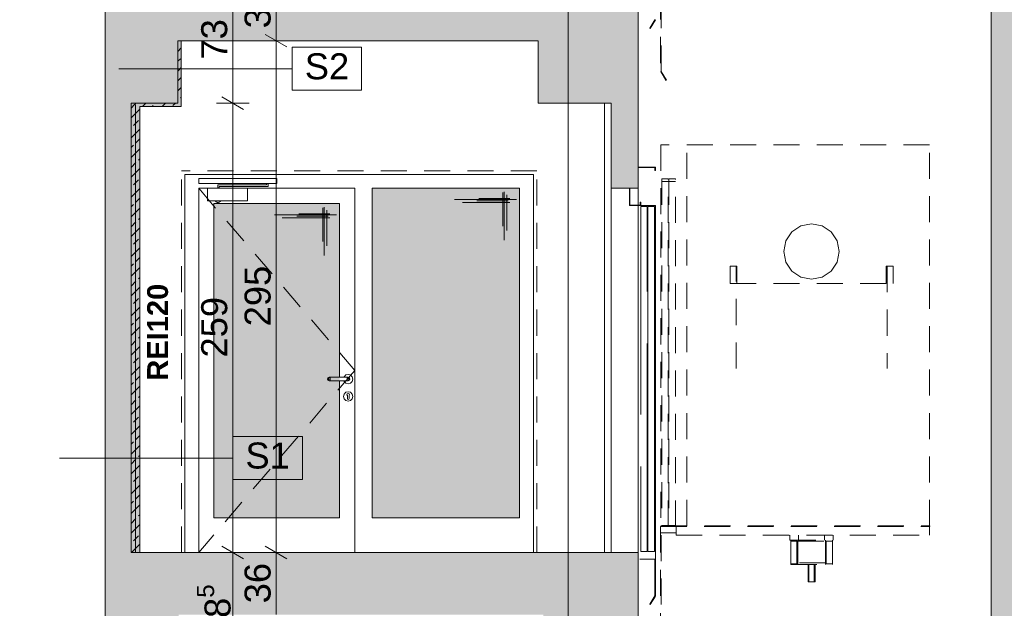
# Paper-space layout 'A-42 PRZEKRÓJ A-A' of a CAD drawing. Header units: millimetres. Extents: x 0 to 1114, y -5 to 726.
# Tile 51 of 92: x 249 to 306, y 389 to 423. Entities that reach past the tile are written whole.
import ezdxf
from ezdxf.xclip import XClip

# ---------------------------------------------------------------- set-up
doc = ezdxf.new("R2010")
doc.units = ezdxf.units.MM
doc.header["$MEASUREMENT"] = 0
doc.header["$XCLIPFRAME"] = 0
for name, pattern in [('ACAD_ISO02W100', [15, 12, -3]), ('DASHDOTX2', [1000, 500, -250, 0, -250]), ('LINIE_3', [25, 15, -10]), ('Przer. długie kreski', [2.5, 1.5, -1])]:
    doc.linetypes.add(name, pattern=pattern)
for name, color, linetype, lineweight, true_color in [('A_opis_Nr_pióra__19', 7, 'Continuous', 5, 0x191919), ('A_osie_Nr_pióra__16', 7, 'Continuous', 5, 0x0f0f0f), ('A_ppoż proj_Nr_pióra__8', 7, 'Continuous', 13, 0x4c4c4c), ('A_stolarka_Nr_pióra__254', 7, 'Continuous', 5, 0xfdfdfd), ('A_stolarka_Nr_pióra__9', 7, 'Continuous', 13, 0xadadad), ('A_winda_Nr_pióra__10', 7, 'Continuous', 13, 0x4b4b4b), ('A_ściany proj_Nr_pióra__10', 7, 'Continuous', 13, 0x4b4b4b), ('A_ściany_Nr_pióra__9', 7, 'Continuous', 13, 0xadadad)]:
    doc.layers.add(name, color=color, linetype=linetype, lineweight=lineweight, true_color=true_color)
for name, color, linetype in [('A_ppoż proj', 7, 'Continuous'), ('A_schody', 7, 'Continuous'), ('A_stolarka', 7, 'Continuous'), ('A_ściany proj', 7, 'Continuous')]:
    doc.layers.add(name, color=color, linetype=linetype)
for name, color, linetype, lineweight in [('A_strop_Nr_pióra__1', 7, 'Continuous', 20), ('A_wymiary_Nr_pióra__1', 7, 'Continuous', 20), ('A_wymiary_Nr_pióra__2', 8, 'Continuous', 13), ('A_ściany proj_Nr_pióra__1', 7, 'Continuous', 20), ('A_ściany_Nr_pióra__1', 7, 'Continuous', 20)]:
    doc.layers.add(name, color=color, linetype=linetype, lineweight=lineweight)
doc.styles.add('STYL_AUTOMATYCZNY_1', font='arial.ttf')
doc.styles.add('STYL_AUTOMATYCZNY_3', font='arial.ttf')
doc.styles.add('STYL_AUTOMATYCZNY_4', font='arial.ttf')
pattern_1 = [(45, (-1560.27814, -148.90835), (-0.57024626, 0.57024626), []), (45, (-1559.7079, -148.90835), (-0.57024626, 0.57024626), [0.40323, -0.20161])]

# ---------------------------------------------------------------- blocks, each defined once
blk = doc.blocks.new('Rysunek_1_1', base_point=(-1560.278, -148.908))
at = {"layer": 'A_ppoż proj', "linetype": 'Continuous', "lineweight": 0, "true_color": 0x121212}
blk.add_hatch(color=250, dxfattribs=at).paths.add_polyline_path([(255.823, 418.066), (255.823, 392.156), (256.323, 392.156), (256.323, 417.866), (258.723, 417.866), (258.723, 421.666), (258.523, 421.666), (258.523, 418.066)])
at = {"layer": 'A_schody', "linetype": 'Continuous', "lineweight": 0, "true_color": 0x000000}
h = blk.add_hatch(color=18, dxfattribs=at)
h.paths.add_polyline_path([(81.694, 140.929), (175.424, 140.929), (226.244, 140.929), (306.913, 140.929), (548.587, 140.929), (548.587, 244.87), (543.567, 244.87), (543.567, 243.12), (527.617, 243.12), (527.617, 243.652), (527.767, 243.652), (527.767, 244.652), (524.676, 244.652), (524.676, 245.185), (524.826, 245.185), (524.826, 246.185), (521.735, 246.185), (521.735, 246.718), (521.885, 246.718), (521.885, 247.718), (518.794, 247.718), (518.794, 248.251), (518.944, 248.251), (518.944, 249.251), (515.853, 249.251), (515.853, 249.784), (516.003, 249.784), (516.003, 250.784), (512.912, 250.784), (512.912, 251.317), (513.062, 251.317), (513.062, 252.317), (509.971, 252.317), (509.971, 252.85), (510.121, 252.85), (510.121, 253.85), (507.03, 253.85), (507.03, 254.383), (507.18, 254.383), (507.18, 255.383), (504.089, 255.383), (504.089, 255.916), (504.239, 255.916), (504.239, 256.916), (501.148, 256.916), (501.148, 257.449), (501.298, 257.449), (501.298, 258.449), (498.572, 258.449), (498.207, 258.449), (498.207, 258.982), (498.357, 258.982), (498.357, 259.982), (498.277, 259.982), (479.827, 259.982), (479.827, 286.332), (482.217, 286.332), (482.217, 290.162), (496.884, 290.162), (527.025, 274.725), (529.906, 273.25), (543.567, 273.25), (543.567, 276.2), (527.437, 276.2), (527.437, 276.727), (527.587, 276.727), (527.587, 277.727), (524.454, 277.727), (524.454, 278.255), (524.604, 278.255), (524.604, 279.255), (521.471, 279.255), (521.471, 279.783), (521.621, 279.783), (521.621, 280.783), (518.488, 280.783), (518.488, 281.31), (518.638, 281.31), (518.638, 282.31), (515.505, 282.31), (515.505, 282.838), (515.655, 282.838), (515.655, 283.838), (512.522, 283.838), (512.522, 284.366), (512.672, 284.366), (512.672, 285.366), (509.539, 285.366), (509.539, 285.894), (509.689, 285.894), (509.689, 286.894), (506.556, 286.894), (506.556, 287.421), (506.706, 287.421), (506.706, 288.421), (503.573, 288.421), (503.573, 288.949), (503.723, 288.949), (503.723, 289.949), (500.59, 289.949), (500.59, 290.477), (500.74, 290.477), (500.74, 291.477), (497.79, 291.477), (497.607, 291.477), (497.607, 292.005), (497.757, 292.005), (497.757, 293.005), (497.647, 293.005), (497.497, 293.005), (494.627, 293.005), (479.247, 293.005), (479.217, 293.005), (479.217, 319.235), (481.647, 319.235), (481.647, 323.105), (496.903, 323.105), (527.216, 307.736), (530.839, 305.9), (543.567, 305.9), (543.567, 309.21), (530.456, 309.21), (527.627, 309.21), (527.627, 309.736), (527.777, 309.736), (527.777, 310.736), (524.617, 310.736), (524.617, 311.262), (524.767, 311.262), (524.767, 312.262), (521.607, 312.262), (521.607, 312.788), (521.757, 312.788), (521.757, 313.788), (518.597, 313.788), (518.597, 314.314), (518.747, 314.314), (518.747, 315.314), (515.587, 315.314), (515.587, 315.84), (515.737, 315.84), (515.737, 316.84), (512.577, 316.84), (512.577, 317.366), (512.727, 317.366), (512.727, 318.366), (509.567, 318.366), (509.567, 318.892), (509.717, 318.892), (509.717, 319.892), (506.557, 319.892), (506.557, 320.418), (506.707, 320.418), (506.707, 321.418), (503.547, 321.418), (503.547, 321.944), (503.697, 321.944), (503.697, 322.944), (500.537, 322.944), (500.537, 323.47), (500.687, 323.47), (500.687, 324.47), (497.527, 324.47), (497.527, 324.493), (497.527, 324.996), (497.677, 324.996), (497.677, 325.996), (497.647, 325.996), (497.177, 325.996), (479.547, 325.996), (479.547, 351.996), (481.717, 351.996), (481.717, 355.946), (498.578, 355.946), (527.341, 341.136), (530.809, 339.35), (543.567, 339.35), (543.567, 342.65), (527.677, 342.65), (527.677, 343.181), (527.827, 343.181), (527.827, 344.181), (524.703, 344.181), (524.703, 344.712), (524.853, 344.712), (524.853, 345.712), (521.729, 345.712), (521.729, 346.244), (521.879, 346.244), (521.879, 347.244), (518.755, 347.244), (518.755, 347.775), (518.905, 347.775), (518.905, 348.775), (515.781, 348.775), (515.781, 349.306), (515.931, 349.306), (515.931, 350.306), (512.807, 350.306), (512.807, 350.838), (512.957, 350.838), (512.957, 351.838), (509.833, 351.838), (509.833, 352.369), (509.983, 352.369), (509.983, 353.369), (506.859, 353.369), (506.859, 353.9), (507.009, 353.9), (507.009, 354.9), (503.885, 354.9), (503.885, 355.432), (504.035, 355.432), (504.035, 356.432), (500.911, 356.432), (500.911, 356.963), (501.061, 356.963), (501.061, 357.963), (497.937, 357.963), (497.937, 357.981), (497.937, 358.495), (498.087, 358.495), (498.087, 359.495), (497.607, 359.495), (494.957, 359.495), (479.467, 359.495), (479.467, 385.725), (481.827, 385.725), (481.827, 389.495), (496.894, 389.495), (527.195, 374.445), (530.547, 372.78), (543.567, 372.78), (543.567, 375.94), (527.557, 375.94), (527.557, 376.433), (527.707, 376.433), (527.707, 377.433), (524.551, 377.433), (524.551, 377.926), (524.701, 377.926), (524.701, 378.926), (521.545, 378.926), (521.545, 379.419), (521.695, 379.419), (521.695, 380.419), (518.539, 380.419), (518.539, 380.912), (518.689, 380.912), (518.689, 381.912), (515.533, 381.912), (515.533, 382.405), (515.683, 382.405), (515.683, 383.405), (512.527, 383.405), (512.527, 383.898), (512.677, 383.898), (512.677, 384.898), (509.521, 384.898), (509.521, 385.391), (509.671, 385.391), (509.671, 386.391), (506.515, 386.391), (506.515, 386.884), (506.665, 386.884), (506.665, 387.884), (506.416, 387.884), (503.509, 387.884), (503.509, 388.377), (503.659, 388.377), (503.659, 389.377), (503.413, 389.377), (500.503, 389.377), (500.503, 389.87), (500.653, 389.87), (500.653, 390.87), (500.41, 390.87), (497.813, 390.87), (497.497, 390.87), (497.497, 391.363), (497.647, 391.363), (497.647, 392.363), (479.397, 392.363), (479.397, 418.623), (481.617, 418.623), (481.617, 422.123), (498.369, 422.123), (527.387, 407.759), (531.063, 405.94), (543.567, 405.94), (543.567, 409.28), (527.697, 409.28), (527.697, 409.765), (527.847, 409.765), (527.847, 410.765), (524.697, 410.765), (524.697, 411.25), (524.847, 411.25), (524.847, 412.25), (521.697, 412.25), (521.697, 412.735), (521.847, 412.735), (521.847, 413.735), (518.697, 413.735), (518.697, 414.22), (518.847, 414.22), (518.847, 415.22), (515.697, 415.22), (515.697, 415.705), (515.847, 415.705), (515.847, 416.705), (512.697, 416.705), (512.697, 417.189), (512.847, 417.189), (512.847, 418.189), (509.697, 418.189), (509.697, 418.674), (509.847, 418.674), (509.847, 419.674), (506.697, 419.674), (506.697, 420.159), (506.847, 420.159), (506.847, 421.159), (503.697, 421.159), (503.697, 421.644), (503.847, 421.644), (503.847, 422.644), (500.697, 422.644), (500.697, 423.129), (500.847, 423.129), (500.847, 424.129), (497.697, 424.129), (497.697, 424.614), (497.847, 424.614), (497.847, 425.614), (479.317, 425.614), (479.317, 451.774), (481.707, 451.774), (481.707, 455.544), (496.931, 455.544), (527.257, 440.792), (530.881, 439.03), (543.567, 439.03), (543.567, 442.31), (527.567, 442.31), (527.567, 442.785), (527.717, 442.785), (527.717, 443.785), (524.533, 443.785), (524.533, 444.261), (524.683, 444.261), (524.683, 445.261), (521.499, 445.261), (521.499, 445.737), (521.649, 445.737), (521.649, 446.737), (518.465, 446.737), (518.465, 447.213), (518.615, 447.213), (518.615, 448.213), (515.431, 448.213), (515.431, 448.689), (515.581, 448.689), (515.581, 449.689), (512.397, 449.689), (512.397, 450.165), (512.547, 450.165), (512.547, 451.165), (509.363, 451.165), (509.363, 451.641), (509.513, 451.641), (509.513, 452.641), (506.329, 452.641), (506.329, 453.117), (506.479, 453.117), (506.479, 454.117), (503.295, 454.117), (503.295, 454.593), (503.445, 454.593), (503.445, 455.593), (500.261, 455.593), (500.261, 456.069), (500.411, 456.069), (500.411, 457.069), (497.227, 457.069), (497.227, 457.545), (497.377, 457.545), (497.377, 458.545), (479.247, 458.545), (479.247, 484.675), (481.019, 484.675), (481.019, 488.575), (496.868, 488.575), (530.662, 472.1), (543.567, 472.1), (543.567, 475.18), (527.767, 475.18), (527.767, 475.645), (527.917, 475.645), (527.917, 476.645), (524.761, 476.645), (524.761, 477.11), (524.911, 477.11), (524.911, 478.11), (521.755, 478.11), (521.755, 478.576), (521.905, 478.576), (521.905, 479.576), (518.749, 479.576), (518.749, 480.041), (518.899, 480.041), (518.899, 481.041), (515.743, 481.041), (515.743, 481.507), (515.893, 481.507), (515.893, 482.507), (512.737, 482.507), (512.737, 482.972), (512.887, 482.972), (512.887, 483.972), (509.731, 483.972), (509.731, 484.438), (509.881, 484.438), (509.881, 485.438), (506.725, 485.438), (506.725, 485.903), (506.875, 485.903), (506.875, 486.903), (503.719, 486.903), (503.719, 487.369), (503.869, 487.369), (503.869, 488.369), (500.713, 488.369), (500.713, 488.834), (500.863, 488.834), (500.863, 489.834), (497.707, 489.834), (497.707, 490.3), (497.857, 490.3), (497.857, 491.3), (479.277, 491.3), (479.277, 517.52), (481.377, 517.52), (481.377, 521.533), (478.41, 521.533), (478.41, 524.133), (477.357, 524.133), (352.051, 524.133), (352.051, 536.095), (543.567, 536.095), (543.567, 527.836), (543.567, 524.133), (547.587, 524.133), (547.587, 521.533), (543.567, 521.533), (543.567, 517.54), (548.587, 517.54), (548.587, 540.961), (543.567, 540.961), (543.567, 539.119), (348.996, 539.119), (348.996, 564.681), (346.838, 564.681), (346.838, 562.317), (85.194, 562.317), (85.194, 564.681), (81.694, 564.681), (81.694, 553.481), (85.194, 553.481), (85.194, 558.993), (147.194, 558.993), (147.194, 524.281), (131.294, 524.281), (131.294, 520.056), (146.901, 520.056), (146.901, 517.255), (150.894, 517.255), (150.894, 491.056), (131.644, 491.056), (131.644, 491.558), (131.794, 491.558), (131.794, 492.558), (128.604, 492.558), (128.604, 493.06), (128.754, 493.06), (128.754, 494.06), (125.564, 494.06), (125.564, 494.562), (125.714, 494.562), (125.714, 495.562), (122.524, 495.562), (122.524, 496.065), (122.674, 496.065), (122.674, 497.065), (119.484, 497.065), (119.484, 497.567), (119.634, 497.567), (119.634, 498.567), (116.444, 498.567), (116.444, 499.069), (116.594, 499.069), (116.594, 500.069), (113.404, 500.069), (113.404, 500.571), (113.554, 500.571), (113.554, 501.571), (110.364, 501.571), (110.364, 502.074), (110.514, 502.074), (110.514, 503.074), (107.324, 503.074), (107.324, 503.576), (107.474, 503.576), (107.474, 504.576), (104.284, 504.576), (104.284, 505.078), (104.434, 505.078), (104.434, 506.078), (101.244, 506.078), (101.244, 506.581), (101.394, 506.581), (101.394, 507.581), (98.194, 507.581), (85.194, 507.581), (85.194, 504.381), (101.294, 504.381), (133.823, 488.306), (146.674, 488.306), (146.674, 484.256), (150.694, 484.256), (150.694, 458.206), (131.244, 458.206), (131.244, 458.69), (131.394, 458.69), (131.394, 459.69), (128.264, 459.69), (128.264, 460.174), (128.414, 460.174), (128.414, 461.174), (125.284, 461.174), (125.284, 461.658), (125.434, 461.658), (125.434, 462.658), (122.304, 462.658), (122.304, 463.142), (122.454, 463.142), (122.454, 464.142), (119.324, 464.142), (119.324, 464.626), (119.474, 464.626), (119.474, 465.626), (116.344, 465.626), (116.344, 466.11), (116.494, 466.11), (116.494, 467.11), (113.364, 467.11), (113.364, 467.594), (113.514, 467.594), (113.514, 468.594), (110.384, 468.594), (110.384, 469.078), (110.534, 469.078), (110.534, 470.078), (107.404, 470.078), (107.404, 470.562), (107.554, 470.562), (107.554, 471.562), (104.424, 471.562), (104.424, 472.046), (104.574, 472.046), (104.574, 473.046), (101.444, 473.046), (101.444, 473.531), (101.594, 473.531), (101.594, 474.531), (101.044, 474.531), (85.194, 474.531), (85.194, 471.531), (101.123, 471.531), (133.451, 455.431), (147.014, 455.431), (147.014, 451.371), (150.394, 451.371), (150.394, 425.231), (130.844, 425.231), (130.844, 425.744), (130.994, 425.744), (130.994, 426.744), (127.904, 426.744), (127.904, 427.258), (128.054, 427.258), (128.054, 428.258), (124.964, 428.258), (124.964, 428.771), (125.114, 428.771), (125.114, 429.771), (122.024, 429.771), (122.024, 430.285), (122.174, 430.285), (122.174, 431.285), (119.084, 431.285), (119.084, 431.799), (119.234, 431.799), (119.234, 432.799), (116.144, 432.799), (116.144, 433.312), (116.294, 433.312), (116.294, 434.312), (113.204, 434.312), (113.204, 434.826), (113.354, 434.826), (113.354, 435.826), (110.264, 435.826), (110.264, 436.34), (110.414, 436.34), (110.414, 437.34), (107.324, 437.34), (107.324, 437.853), (107.474, 437.853), (107.474, 438.853), (104.384, 438.853), (104.384, 439.367), (104.534, 439.367), (104.534, 440.367), (101.444, 440.367), (101.444, 440.881), (101.594, 440.881), (101.594, 441.881), (98.394, 441.881), (85.194, 441.881), (85.194, 438.631), (101.54, 438.631), (133.928, 421.956), (146.574, 421.956), (146.574, 418.066), (150.194, 418.066), (150.194, 391.956), (130.844, 391.956), (130.844, 392.467), (130.994, 392.467), (130.994, 393.467), (127.814, 393.467), (127.814, 393.978), (127.964, 393.978), (127.964, 394.978), (124.784, 394.978), (124.784, 395.49), (124.934, 395.49), (124.934, 396.49), (121.754, 396.49), (121.754, 397.001), (121.904, 397.001), (121.904, 398.001), (118.724, 398.001), (118.724, 398.512), (118.874, 398.512), (118.874, 399.512), (115.694, 399.512), (115.694, 400.024), (115.844, 400.024), (115.844, 401.024), (112.664, 401.024), (112.664, 401.535), (112.814, 401.535), (112.814, 402.535), (109.634, 402.535), (109.634, 403.046), (109.784, 403.046), (109.784, 404.046), (106.604, 404.046), (106.604, 404.558), (106.754, 404.558), (106.754, 405.558), (103.574, 405.558), (103.574, 406.069), (103.724, 406.069), (103.724, 407.069), (100.544, 407.069), (100.544, 407.581), (100.694, 407.581), (100.694, 408.581), (97.494, 408.581), (85.194, 408.581), (85.194, 405.431), (100.469, 405.431), (133.448, 388.981), (146.924, 388.981), (146.924, 385.311), (150.794, 385.311), (150.794, 358.881), (131.244, 358.881), (131.244, 359.376), (131.394, 359.376), (131.394, 360.376), (128.244, 360.376), (128.244, 360.871), (128.394, 360.871), (128.394, 361.871), (125.244, 361.871), (125.244, 362.367), (125.394, 362.367), (125.394, 363.367), (122.244, 363.367), (122.244, 363.862), (122.394, 363.862), (122.394, 364.862), (119.244, 364.862), (119.244, 365.358), (119.394, 365.358), (119.394, 366.358), (116.244, 366.358), (116.244, 366.853), (116.394, 366.853), (116.394, 367.853), (113.244, 367.853), (113.244, 368.349), (113.394, 368.349), (113.394, 369.349), (110.244, 369.349), (110.244, 369.844), (110.394, 369.844), (110.394, 370.844), (107.244, 370.844), (107.244, 371.34), (107.394, 371.34), (107.394, 372.34), (104.244, 372.34), (104.244, 372.835), (104.394, 372.835), (104.394, 373.835), (101.244, 373.835), (101.244, 374.331), (101.394, 374.331), (101.394, 375.331), (98.194, 375.331), (85.194, 375.331), (85.194, 372.331), (100.9, 372.331), (134.251, 355.706), (146.737, 355.706), (146.737, 352.136), (150.694, 352.136), (150.694, 325.906), (150.494, 325.906), (131.144, 325.906), (131.144, 326.408), (131.294, 326.408), (131.294, 327.408), (128.164, 327.408), (128.164, 327.91), (128.314, 327.91), (128.314, 328.91), (125.184, 328.91), (125.184, 329.412), (125.334, 329.412), (125.334, 330.412), (122.204, 330.412), (122.204, 330.915), (122.354, 330.915), (122.354, 331.915), (119.224, 331.915), (119.224, 332.417), (119.374, 332.417), (119.374, 333.417), (116.244, 333.417), (116.244, 333.919), (116.394, 333.919), (116.394, 334.919), (113.264, 334.919), (113.264, 335.421), (113.414, 335.421), (113.414, 336.421), (110.284, 336.421), (110.284, 336.924), (110.434, 336.924), (110.434, 337.924), (107.304, 337.924), (107.304, 338.426), (107.454, 338.426), (107.454, 339.426), (104.324, 339.426), (104.324, 339.928), (104.474, 339.928), (104.474, 340.928), (101.344, 340.928), (101.344, 341.431), (101.494, 341.431), (101.494, 342.431), (98.294, 342.431), (85.194, 342.431), (85.194, 339.231), (101.379, 339.231), (134.06, 322.756), (146.544, 322.756), (146.544, 319.066), (150.494, 319.066), (150.494, 292.856), (130.894, 292.856), (130.844, 292.856), (130.844, 293.321), (130.994, 293.321), (130.994, 294.321), (127.884, 294.321), (127.884, 294.787), (128.034, 294.787), (128.034, 295.787), (124.924, 295.787), (124.924, 296.253), (125.074, 296.253), (125.074, 297.253), (121.964, 297.253), (121.964, 297.719), (122.114, 297.719), (122.114, 298.719), (119.004, 298.719), (119.004, 299.185), (119.154, 299.185), (119.154, 300.185), (116.044, 300.185), (116.044, 300.651), (116.194, 300.651), (116.194, 301.651), (113.084, 301.651), (113.084, 302.117), (113.234, 302.117), (113.234, 303.117), (110.124, 303.117), (110.124, 303.583), (110.274, 303.583), (110.274, 304.583), (107.164, 304.583), (107.164, 305.049), (107.314, 305.049), (107.314, 306.049), (104.204, 306.049), (104.204, 306.515), (104.354, 306.515), (104.354, 307.515), (101.244, 307.515), (101.244, 307.981), (101.394, 307.981), (101.394, 308.981), (98.194, 308.981), (85.194, 308.981), (85.194, 306.131), (100.659, 306.131), (132.664, 290.281), (147.001, 290.281), (147.001, 286.281), (150.794, 286.281), (150.894, 286.281), (150.894, 260.081), (150.794, 260.081), (131.544, 260.081), (131.544, 260.54), (131.694, 260.54), (131.694, 261.54), (128.514, 261.54), (128.514, 261.999), (128.664, 261.999), (128.664, 262.999), (125.484, 262.999), (125.484, 263.458), (125.634, 263.458), (125.634, 264.458), (122.454, 264.458), (122.454, 264.917), (122.604, 264.917), (122.604, 265.917), (119.424, 265.917), (119.424, 266.376), (119.574, 266.376), (119.574, 267.376), (116.394, 267.376), (116.394, 267.835), (116.544, 267.835), (116.544, 268.835), (113.364, 268.835), (113.364, 269.294), (113.514, 269.294), (113.514, 270.294), (110.334, 270.294), (110.334, 270.753), (110.484, 270.753), (110.484, 271.753), (107.304, 271.753), (107.304, 272.212), (107.454, 272.212), (107.454, 273.212), (104.274, 273.212), (104.274, 273.671), (104.424, 273.671), (104.424, 274.671), (101.244, 274.671), (101.244, 275.131), (101.394, 275.131), (101.394, 276.131), (98.194, 276.131), (85.194, 276.131), (85.194, 276.281), (81.694, 276.281), (81.694, 161.081)])
h.paths.add_polyline_path([(85.194, 241.081), (99.89, 241.081), (133.69, 224.181), (146.852, 224.181), (146.852, 220.611), (150.594, 220.611), (150.594, 194.081), (134.194, 194.081), (130.994, 194.081), (130.844, 194.081), (130.844, 194.581), (130.994, 194.581), (130.994, 195.581), (127.874, 195.581), (127.874, 196.081), (128.024, 196.081), (128.024, 197.081), (124.904, 197.081), (124.904, 197.581), (125.054, 197.581), (125.054, 198.581), (121.934, 198.581), (121.934, 199.081), (122.084, 199.081), (122.084, 200.081), (118.964, 200.081), (118.964, 200.581), (119.114, 200.581), (119.114, 201.581), (115.994, 201.581), (115.994, 202.081), (116.144, 202.081), (116.144, 203.081), (113.024, 203.081), (113.024, 203.581), (113.174, 203.581), (113.174, 204.581), (110.054, 204.581), (110.054, 205.081), (110.204, 205.081), (110.204, 206.081), (107.084, 206.081), (107.084, 206.581), (107.234, 206.581), (107.234, 207.581), (104.114, 207.581), (104.114, 208.081), (104.264, 208.081), (104.264, 209.081), (101.144, 209.081), (101.144, 209.581), (101.294, 209.581), (101.294, 210.581), (85.694, 210.581), (85.194, 210.581)], flags=0)
h.paths.add_polyline_path([(85.194, 207.481), (100.985, 207.481), (134.051, 190.781), (147.294, 190.781), (147.294, 187.311), (150.694, 187.311), (150.694, 161.081), (129.144, 161.081), (129.144, 161.711), (129.294, 161.711), (129.294, 162.711), (126.2, 162.711), (126.2, 163.341), (126.35, 163.341), (126.35, 164.341), (123.255, 164.341), (123.255, 164.971), (123.405, 164.971), (123.405, 165.971), (120.311, 165.971), (120.311, 166.601), (120.461, 166.601), (120.461, 167.601), (117.366, 167.601), (117.366, 168.231), (117.516, 168.231), (117.516, 169.231), (114.422, 169.231), (114.422, 169.861), (114.572, 169.861), (114.572, 170.861), (111.477, 170.861), (111.477, 171.491), (111.627, 171.491), (111.627, 172.491), (108.533, 172.491), (108.533, 173.121), (108.683, 173.121), (108.683, 174.121), (105.588, 174.121), (105.588, 174.751), (105.738, 174.751), (105.738, 175.751), (102.644, 175.751), (102.644, 176.381), (102.794, 176.381), (102.794, 177.381), (99.594, 177.381), (85.694, 177.381), (85.194, 177.381)], flags=0)
h.paths.add_polyline_path([(98.194, 243.581), (85.194, 243.581), (85.194, 273.581), (100.052, 273.581), (134.109, 257.181), (146.856, 257.181), (146.856, 253.581), (150.794, 253.581), (150.794, 227.081), (131.244, 227.081), (131.244, 227.581), (131.394, 227.581), (131.394, 228.581), (128.244, 228.581), (128.244, 229.081), (128.394, 229.081), (128.394, 230.081), (125.244, 230.081), (125.244, 230.581), (125.394, 230.581), (125.394, 231.581), (122.244, 231.581), (122.244, 232.081), (122.394, 232.081), (122.394, 233.081), (119.244, 233.081), (119.244, 233.581), (119.394, 233.581), (119.394, 234.581), (116.244, 234.581), (116.244, 235.081), (116.394, 235.081), (116.394, 236.081), (113.244, 236.081), (113.244, 236.581), (113.394, 236.581), (113.394, 237.581), (110.244, 237.581), (110.244, 238.081), (110.394, 238.081), (110.394, 239.081), (107.244, 239.081), (107.244, 239.581), (107.394, 239.581), (107.394, 240.581), (104.244, 240.581), (104.244, 241.081), (104.394, 241.081), (104.394, 242.081), (101.244, 242.081), (101.244, 242.581), (101.394, 242.581), (101.394, 243.581)], flags=0)
h.paths.add_polyline_path([(172.924, 149.057), (153.247, 149.057), (153.247, 526.588), (172.924, 526.588)], flags=0)
h.paths.add_polyline_path([(153.247, 529.128), (153.247, 540.019), (153.247, 558.993), (197.906, 558.993), (197.906, 529.128), (175.424, 529.128)], flags=0)
h.paths.add_polyline_path([(175.424, 458.356), (175.424, 487.895), (224.744, 487.895), (224.744, 479.356), (226.244, 479.356), (226.244, 491.056), (175.424, 491.056), (175.424, 520.915), (224.744, 520.915), (224.744, 512.056), (226.244, 512.056), (226.244, 526.757), (254.323, 526.757), (254.323, 149.057), (226.244, 149.057), (226.244, 161.081), (175.424, 161.081), (175.424, 190.716), (224.744, 190.716), (224.744, 182.081), (226.244, 182.081), (226.244, 194.081), (175.424, 194.081), (175.424, 223.904), (224.744, 223.904), (224.744, 215.081), (226.244, 215.081), (226.244, 227.081), (175.424, 227.081), (175.424, 257.094), (224.744, 257.094), (224.744, 248.081), (226.244, 248.081), (226.244, 260.081), (175.424, 260.081), (175.424, 289.86), (224.744, 289.86), (224.744, 281.081), (226.244, 281.081), (226.244, 292.856), (175.424, 292.856), (175.424, 322.879), (224.744, 322.879), (224.744, 313.856), (226.244, 313.856), (226.244, 325.906), (175.424, 325.906), (175.424, 355.9), (224.744, 355.9), (224.744, 346.906), (226.244, 346.906), (226.244, 359.081), (175.424, 359.081), (175.424, 388.92), (224.744, 388.92), (224.744, 380.081), (226.244, 380.081), (226.244, 392.156), (175.424, 392.156), (175.424, 421.855), (224.744, 421.855), (224.744, 413.156), (226.244, 413.156), (226.244, 425.381), (175.424, 425.381), (175.424, 454.875), (224.744, 454.875), (224.744, 446.381), (226.244, 446.381), (226.244, 458.356)], flags=0)
h.paths.add_polyline_path([(224.744, 529.128), (198.906, 529.128), (198.906, 558.993), (214.553, 558.993), (214.553, 554.428), (218.278, 554.428), (218.278, 558.993), (280.423, 558.993), (280.423, 554.428), (284.064, 554.428), (284.064, 558.993), (332.796, 558.993), (346.125, 558.993), (346.125, 552.476), (347.029, 552.476), (347.029, 524.133), (332.796, 524.133), (311.061, 524.133), (311.061, 529.128), (305.413, 529.128), (256.333, 529.128), (254.833, 529.128), (226.244, 529.128)], flags=0)
h.paths.add_polyline_path([(255.709, 227.081), (255.709, 253.581), (259.467, 253.581), (259.467, 256.491), (278.972, 256.491), (278.972, 253.581), (283.324, 253.581), (283.324, 248.081), (285.053, 248.081), (285.053, 260.081), (256.323, 260.081), (255.823, 260.081), (255.823, 286.356), (258.688, 286.356), (258.688, 289.266), (279.283, 289.266), (279.283, 286.356), (283.254, 286.356), (283.254, 281.081), (285.053, 281.081), (285.053, 292.856), (256.323, 292.856), (255.823, 292.856), (255.823, 319.066), (258.343, 319.066), (258.343, 322.256), (279.153, 322.256), (279.153, 319.066), (283.634, 319.066), (283.634, 313.856), (285.053, 313.856), (285.053, 325.906), (256.323, 325.906), (255.823, 325.906), (255.823, 352.136), (258.283, 352.136), (258.283, 355.416), (279.133, 355.416), (279.133, 352.136), (283.504, 352.136), (283.504, 346.906), (285.053, 346.906), (285.053, 359.081), (256.323, 359.081), (255.823, 359.081), (255.823, 385.311), (258.573, 385.311), (258.573, 388.571), (279.593, 388.571), (279.593, 385.311), (283.494, 385.311), (283.494, 380.081), (285.053, 380.081), (285.053, 392.156), (256.323, 392.156), (255.823, 392.156), (255.823, 418.066), (258.523, 418.066), (258.523, 421.666), (279.293, 421.666), (279.293, 418.066), (283.494, 418.066), (283.494, 413.156), (285.053, 413.156), (285.053, 425.381), (256.323, 425.381), (255.823, 425.381), (255.823, 451.371), (258.099, 451.371), (258.099, 455.501), (279.815, 455.501), (279.815, 451.371), (283.574, 451.371), (283.574, 446.381), (285.053, 446.381), (285.053, 458.356), (256.323, 458.356), (255.823, 458.356), (255.823, 484.206), (258.703, 484.206), (258.703, 488.306), (279.604, 488.306), (279.583, 484.206), (283.574, 484.206), (283.574, 479.356), (285.053, 479.356), (285.053, 491.056), (256.323, 491.056), (255.823, 491.056), (255.823, 517.226), (258.689, 517.226), (258.689, 519.525), (258.689, 521.328), (255.923, 521.328), (255.923, 528.128), (283.474, 528.128), (283.474, 521.328), (279.543, 521.328), (279.543, 517.226), (283.674, 517.226), (283.674, 512.056), (285.053, 512.056), (285.053, 527.628), (305.413, 527.628), (305.413, 149.057), (285.053, 149.057), (285.053, 161.081), (256.323, 161.081), (255.823, 161.081), (255.823, 187.581), (258.382, 187.581), (258.382, 190.681), (279.823, 190.681), (279.823, 187.581), (283.474, 187.581), (283.474, 182.081), (285.053, 182.081), (285.053, 194.081), (256.323, 194.081), (255.823, 194.081), (255.823, 220.581), (258.433, 220.581), (258.433, 223.491), (279.303, 223.491), (279.303, 220.581), (283.413, 220.581), (283.413, 215.081), (285.053, 215.081), (285.053, 227.081), (256.209, 227.081)], flags=0)
h.paths.add_polyline_path([(306.913, 289.828), (477.357, 289.828), (477.357, 260.081), (306.913, 260.081)], flags=0)
h.paths.add_polyline_path([(458.097, 161.081), (306.913, 161.081), (306.913, 190.96), (458.097, 190.96)], flags=0)
h.paths.add_polyline_path([(306.913, 458.356), (306.913, 488.028), (477.357, 488.028), (477.357, 458.356)], flags=0)
h.paths.add_polyline_path([(306.913, 425.381), (306.913, 455.328), (477.357, 455.328), (477.357, 425.381)], flags=0)
h.paths.add_polyline_path([(477.357, 392.156), (306.913, 392.156), (306.913, 422.353), (477.357, 422.353), (477.357, 392.363)], flags=0)
h.paths.add_polyline_path([(477.357, 491.056), (306.913, 491.056), (306.913, 521.064), (477.357, 521.064)], flags=0)
h.paths.add_polyline_path([(306.913, 193.881), (306.913, 224.053), (477.357, 224.053), (477.357, 193.881), (458.097, 193.881)], flags=0)
h.paths.add_polyline_path([(306.913, 325.906), (306.913, 356.053), (477.357, 356.053), (477.357, 325.906)], flags=0)
h.paths.add_polyline_path([(306.913, 389.128), (477.357, 389.128), (477.357, 359.081), (306.913, 359.081)], flags=0)
h.paths.add_polyline_path([(477.357, 292.856), (306.913, 292.856), (306.913, 322.878), (477.357, 322.878)], flags=0)
h.paths.add_polyline_path([(306.913, 257.053), (477.357, 257.053), (477.357, 227.081), (306.913, 227.081)], flags=0)
h.paths.add_polyline_path([(460.097, 161.23), (459.597, 161.23), (459.597, 190.96), (477.357, 190.96), (477.357, 187.48), (482.007, 187.48), (482.007, 190.96), (498.336, 190.96), (519.447, 181.159), (521.347, 180.277), (521.347, 179.775), (543.567, 179.775), (543.567, 161.23)], flags=0)
h.paths.add_polyline_path([(479.747, 220.551), (482.078, 220.551), (482.078, 224.303), (496.973, 224.303), (527.249, 209.225), (530.883, 207.415), (543.567, 207.415), (543.567, 182.775), (522.45, 182.775), (519.677, 182.775), (519.677, 184.164), (516.687, 184.164), (516.687, 185.552), (513.697, 185.552), (513.697, 186.94), (510.707, 186.94), (510.707, 188.328), (507.717, 188.328), (507.717, 189.716), (504.727, 189.716), (504.727, 191.104), (501.737, 191.104), (501.737, 192.492), (498.747, 192.492), (498.747, 193.881), (497.557, 193.881), (479.747, 193.881)], flags=0)
h.paths.add_polyline_path([(479.827, 253.051), (481.977, 253.051), (481.977, 256.781), (498.162, 256.781), (527.183, 241.654), (528.401, 241.02), (529.443, 241.02), (543.567, 241.02), (543.567, 210.76), (530.484, 210.76), (527.727, 210.76), (527.727, 211.236), (527.877, 211.236), (527.877, 212.236), (524.74, 212.236), (524.74, 212.712), (524.89, 212.712), (524.89, 213.712), (521.753, 213.712), (521.753, 214.189), (521.903, 214.189), (521.903, 215.189), (518.766, 215.189), (518.766, 215.665), (518.916, 215.665), (518.916, 216.665), (515.779, 216.665), (515.779, 217.142), (515.929, 217.142), (515.929, 218.142), (512.792, 218.142), (512.792, 218.618), (512.942, 218.618), (512.942, 219.618), (509.805, 219.618), (509.805, 220.095), (509.955, 220.095), (509.955, 221.095), (506.818, 221.095), (506.818, 221.571), (506.968, 221.571), (506.968, 222.571), (503.831, 222.571), (503.831, 223.048), (503.981, 223.048), (503.981, 224.048), (500.844, 224.048), (500.844, 224.524), (500.994, 224.524), (500.994, 225.524), (497.994, 225.524), (497.857, 225.524), (497.857, 226.001), (498.007, 226.001), (498.007, 227.001), (497.597, 227.001), (479.827, 227.001)], flags=0)
at = {"layer": 'A_stolarka', "linetype": 'Continuous', "lineweight": 0, "true_color": 0x2d2d2d}
for points in [[(269.725, 413.156), (269.725, 394.156), (278.225, 394.156), (278.225, 413.156)], [(260.605, 412.276), (260.605, 394.156), (267.845, 394.156), (267.845, 412.276)]]:
    blk.add_hatch(color=250, dxfattribs=at).paths.add_polyline_path(points)
at = {"layer": 'A_ściany proj', "linetype": 'Continuous', "lineweight": 0, "true_color": 0x4b4b4b}
h = blk.add_hatch(dxfattribs=at)
h.set_pattern_fill('FP_65_0001', color=251, style=0, pattern_type=2)
h.set_pattern_definition(pattern_1)
h.paths.add_polyline_path([(258.523, 421.666), (258.523, 418.066), (258.723, 417.866), (258.723, 421.666)])
h = blk.add_hatch(dxfattribs=at)
h.set_pattern_fill('FP_65_0001', color=251, style=0, pattern_type=2)
h.set_pattern_definition(pattern_1)
h.paths.add_polyline_path([(255.823, 418.066), (256.073, 417.966), (256.073, 418.066)])
h = blk.add_hatch(dxfattribs=at)
h.set_pattern_fill('FP_65_0001', color=251, style=0, pattern_type=2)
h.set_pattern_definition(pattern_1)
h.paths.add_polyline_path([(255.823, 418.066), (255.823, 392.156), (256.323, 392.156), (256.323, 417.866), (256.073, 417.866), (256.073, 417.966)])
h = blk.add_hatch(dxfattribs=at)
h.set_pattern_fill('FP_65_0001', color=251, style=0, pattern_type=2)
h.set_pattern_definition(pattern_1)
h.paths.add_polyline_path([(256.073, 418.066), (256.073, 417.966), (256.323, 417.866), (256.323, 418.066)])
h = blk.add_hatch(dxfattribs=at)
h.set_pattern_fill('FP_65_0001', color=251, style=0, pattern_type=2)
h.set_pattern_definition(pattern_1)
h.paths.add_polyline_path([(256.323, 417.866), (256.073, 417.966), (256.073, 417.866)])
h = blk.add_hatch(dxfattribs=at)
h.set_pattern_fill('FP_65_0001', color=251, style=0, pattern_type=2)
h.set_pattern_definition(pattern_1)
h.paths.add_polyline_path([(256.323, 417.866), (258.723, 417.866), (258.523, 418.066), (256.323, 418.066)])
at = {"layer": 'A_opis_Nr_pióra__19', "color": 250, "linetype": 'Continuous', "lineweight": 5, "true_color": 0x191919}
for p, q in [((269.118, 421.285), (265.118, 421.285)), ((265.118, 421.285), (265.118, 418.81)), ((269.118, 418.81), (269.118, 421.285)), ((265.118, 420.047), (255.118, 420.047)), ((265.118, 418.81), (269.118, 418.81)), ((265.699, 398.836), (261.699, 398.836)), ((261.699, 398.836), (261.699, 396.361)), ((265.699, 396.361), (265.699, 398.836)), ((261.699, 397.599), (251.699, 397.599)), ((261.699, 396.361), (265.699, 396.361))]:
    blk.add_line(p, q, dxfattribs=at)
at = {"layer": 'A_osie_Nr_pióra__16', "color": 250, "linetype": 'DASHDOTX2', "lineweight": 5, "true_color": 0x0f0f0f}
blk.add_line((281.019, 533.433), (281.019, 175.184), dxfattribs=at)
at = {"layer": 'A_stolarka_Nr_pióra__254', "color": 7, "linetype": 'Continuous', "lineweight": 5, "true_color": 0xfdfdfd}
for p, q in [((277.262, 412.914), (277.262, 410.969)), ((277.328, 412.944), (277.328, 410.156)), ((277.489, 412.769), (277.489, 410.712)), ((266.948, 412.064), (266.948, 409.276)), ((278.044, 412.502), (274.469, 412.502)), ((277.667, 412.341), (274.923, 412.341)), ((277.559, 412.425), (275.759, 412.425)), ((277.667, 412.568), (275.867, 412.568)), ((267.664, 411.622), (264.089, 411.622)), ((267.179, 411.545), (265.379, 411.545)), ((267.287, 411.688), (265.487, 411.688)), ((266.882, 412.034), (266.882, 410.089)), ((267.109, 411.889), (267.109, 409.832)), ((267.287, 411.461), (264.543, 411.461))]:
    blk.add_line(p, q, dxfattribs=at)
at = {"layer": 'A_stolarka_Nr_pióra__9', "color": 253, "linetype": 'Przer. długie kreski', "lineweight": 13, "true_color": 0xadadad}
for p, q in [((279.225, 414.156), (258.725, 414.156)), ((258.725, 392.156), (258.725, 414.156)), ((279.225, 392.156), (279.225, 414.156)), ((259.725, 413.156), (268.725, 402.656)), ((268.725, 402.656), (259.725, 392.156))]:
    blk.add_line(p, q, dxfattribs=at)
at = {"layer": 'A_stolarka_Nr_pióra__9', "color": 253, "linetype": 'Continuous', "lineweight": 13, "true_color": 0xadadad}
for p, q in [((279.025, 413.956), (258.925, 413.956)), ((258.925, 392.156), (258.925, 413.956)), ((279.025, 392.156), (279.025, 413.956)), ((259.725, 392.156), (259.725, 413.156)), ((259.725, 413.156), (268.725, 413.156)), ((268.725, 413.156), (268.725, 392.156)), ((269.725, 394.156), (269.725, 413.156)), ((269.725, 413.156), (278.225, 413.156)), ((278.225, 394.156), (278.225, 413.156)), ((260.605, 394.156), (260.605, 412.276)), ((260.605, 412.276), (267.845, 412.276)), ((267.845, 412.276), (267.845, 402.256)), ((268.21, 402.389), (268.345, 402.426)), ((268.345, 402.426), (268.48, 402.389)), ((267.174, 402.226), (267.145, 402.156)), ((267.145, 402.156), (267.174, 402.085)), ((267.189, 402.226), (267.162, 402.156)), ((267.162, 402.156), (267.189, 402.085)), ((267.245, 402.256), (267.174, 402.226)), ((267.174, 402.085), (267.245, 402.056)), ((267.237, 402.226), (267.216, 402.156)), ((267.216, 402.156), (267.237, 402.085)), ((268.345, 402.256), (267.245, 402.256)), ((268.345, 402.056), (267.245, 402.056)), ((267.31, 402.226), (267.298, 402.156)), ((267.298, 402.156), (267.31, 402.085)), ((267.845, 402.056), (267.845, 394.156)), ((268.101, 402.256), (268.111, 402.291)), ((268.111, 402.021), (268.101, 402.056)), ((268.111, 402.291), (268.21, 402.389)), ((268.21, 401.922), (268.111, 402.021)), ((268.345, 401.886), (268.21, 401.922)), ((268.28, 402.226), (268.291, 402.156)), ((268.291, 402.156), (268.28, 402.085)), ((268.345, 402.256), (268.415, 402.226)), ((268.415, 402.085), (268.345, 402.056)), ((268.48, 401.922), (268.345, 401.886)), ((268.352, 402.226), (268.373, 402.156)), ((268.373, 402.156), (268.352, 402.085)), ((268.4, 402.226), (268.427, 402.156)), ((268.427, 402.156), (268.4, 402.085)), ((268.415, 402.226), (268.445, 402.156)), ((268.445, 402.156), (268.415, 402.085)), ((268.48, 402.389), (268.578, 402.291)), ((268.578, 402.021), (268.48, 401.922)), ((268.578, 402.291), (268.615, 402.156)), ((268.615, 402.156), (268.578, 402.021)), ((268.075, 401.156), (268.111, 401.291)), ((268.111, 401.291), (268.21, 401.389)), ((268.21, 401.389), (268.345, 401.426)), ((268.27, 401.252), (268.291, 401.307)), ((268.291, 401.307), (268.345, 401.33)), ((268.345, 401.426), (268.48, 401.389)), ((268.345, 401.33), (268.398, 401.307)), ((268.398, 401.307), (268.419, 401.252)), ((268.48, 401.389), (268.578, 401.291)), ((268.578, 401.291), (268.615, 401.156)), ((268.111, 401.021), (268.075, 401.156)), ((268.21, 400.922), (268.111, 401.021)), ((268.345, 400.886), (268.21, 400.922)), ((268.295, 401.2), (268.27, 401.252)), ((268.295, 401.2), (268.295, 401.031)), ((268.295, 401.031), (268.309, 400.995)), ((268.309, 400.995), (268.345, 400.981)), ((268.345, 400.981), (268.38, 400.995)), ((268.48, 400.922), (268.345, 400.886)), ((268.38, 400.995), (268.395, 401.031)), ((268.419, 401.252), (268.395, 401.2)), ((268.395, 401.031), (268.395, 401.2)), ((268.578, 401.021), (268.48, 400.922)), ((268.615, 401.156), (268.578, 401.021)), ((267.845, 394.156), (260.605, 394.156)), ((269.725, 394.156), (278.225, 394.156)), ((279.225, 392.156), (258.725, 392.156))]:
    blk.add_line(p, q, dxfattribs=at)
at = {"layer": 'A_stolarka_Nr_pióra__9', "color": 253, "linetype": 'LINIE_3', "lineweight": 13, "true_color": 0xadadad, "flags": 128}
for points in [[(264.225, 413.426), (264.225, 413.726), (259.725, 413.726), (259.725, 413.426)], [(260.824, 413.178), (260.824, 413.361), (263.631, 413.361), (263.631, 413.409), (263.736, 413.409), (263.736, 413.264), (260.913, 413.264), (260.913, 413.178)], [(263.642, 413.409), (263.727, 413.409), (263.727, 413.426), (263.642, 413.426)], [(262.531, 413.156), (260.224, 413.156), (260.224, 412.432), (262.531, 412.432)], [(260.906, 413.178), (260.829, 413.178), (260.829, 413.156), (260.906, 413.156)]]:
    blk.add_lwpolyline(points, close=True, dxfattribs=at)
blk.add_lwpolyline([(260.972, 412.432), (260.697, 412.432), (260.697, 412.406, 0.458316), (260.972, 412.406)], format="xyb", close=True, dxfattribs=at)
at = {"layer": 'A_strop_Nr_pióra__1', "color": 7, "linetype": 'Continuous', "lineweight": 20}
for p, q in [((258.523, 421.666), (279.293, 421.666)), ((279.293, 418.066), (279.293, 421.666)), ((255.823, 418.066), (258.523, 418.066)), ((279.293, 418.066), (283.494, 418.066)), ((285.053, 413.156), (283.494, 413.156)), ((256.323, 392.156), (285.053, 392.156))]:
    blk.add_line(p, q, dxfattribs=at)
at = {"layer": 'A_winda_Nr_pióra__10', "color": 251, "linetype": 'Przer. długie kreski', "lineweight": 13, "true_color": 0x4b4b4b}
for p, q in [((286.353, 426.881), (286.353, 419.881)), ((286.383, 419.881), (286.383, 426.511)), ((286.353, 419.881), (286.383, 419.881)), ((286.381, 419.888), (286.355, 419.873)), ((286.355, 419.873), (286.655, 419.373)), ((286.681, 419.388), (286.381, 419.888)), ((286.655, 419.373), (286.681, 419.388)), ((301.853, 415.656), (286.373, 415.656)), ((286.373, 415.656), (286.373, 393.696)), ((287.853, 393.696), (287.853, 415.656)), ((301.853, 393.696), (301.853, 415.656)), ((286.413, 413.706), (286.413, 393.656)), ((286.783, 413.706), (286.413, 413.706)), ((286.783, 413.556), (286.413, 413.556)), ((286.783, 393.656), (286.783, 413.706)), ((286.833, 413.706), (286.833, 393.656)), ((287.203, 413.706), (286.833, 413.706)), ((287.203, 413.556), (286.833, 413.556)), ((287.203, 393.656), (287.203, 413.706)), ((294.441, 410.984), (293.922, 410.637)), ((295.053, 411.106), (294.441, 410.984)), ((295.665, 410.984), (295.053, 411.106)), ((296.185, 410.637), (295.665, 410.984)), ((293.922, 410.637), (293.575, 410.118)), ((296.531, 410.118), (296.185, 410.637)), ((293.575, 410.118), (293.453, 409.506)), ((296.653, 409.506), (296.531, 410.118)), ((293.453, 409.506), (293.575, 408.893)), ((296.531, 408.893), (296.653, 409.506)), ((293.575, 408.893), (293.922, 408.374)), ((296.185, 408.374), (296.531, 408.893)), ((290.753, 408.656), (290.353, 408.656)), ((290.353, 408.656), (290.353, 407.656)), ((290.703, 402.771), (290.703, 408.656)), ((290.753, 407.656), (290.753, 408.656)), ((293.922, 408.374), (294.441, 408.027)), ((295.665, 408.027), (296.185, 408.374)), ((299.753, 408.656), (299.353, 408.656)), ((299.353, 408.656), (299.353, 407.656)), ((299.403, 408.656), (299.403, 402.771)), ((299.753, 407.656), (299.753, 408.656)), ((290.353, 407.656), (299.753, 407.656)), ((294.441, 408.027), (295.053, 407.906)), ((295.053, 407.906), (295.665, 408.027)), ((286.353, 393.656), (301.868, 393.656)), ((286.353, 393.656), (286.353, 386.656)), ((286.373, 393.696), (301.868, 393.696)), ((286.413, 393.706), (286.783, 393.706)), ((286.833, 393.706), (287.203, 393.706)), ((287.238, 393.696), (287.238, 393.656)), ((287.253, 393.656), (287.253, 393.156)), ((287.838, 393.696), (287.838, 393.656)), ((301.838, 393.656), (301.838, 393.696)), ((301.853, 393.156), (301.853, 393.656)), ((301.868, 393.656), (301.868, 393.696)), ((286.353, 393.286), (287.253, 393.286)), ((286.383, 386.656), (286.383, 393.286)), ((287.253, 393.156), (301.853, 393.156)), ((293.803, 393.156), (293.803, 392.856)), ((293.803, 392.856), (296.303, 392.856)), ((293.853, 392.856), (293.853, 391.456)), ((293.853, 392.806), (294.203, 392.806)), ((294.203, 392.806), (294.203, 391.506)), ((294.253, 392.856), (294.253, 391.456)), ((294.253, 392.806), (295.853, 392.806)), ((294.303, 392.856), (294.303, 393.156)), ((295.803, 393.156), (295.803, 392.856)), ((295.853, 391.456), (295.853, 392.856)), ((295.903, 392.806), (296.253, 392.806)), ((295.903, 391.506), (295.903, 392.806)), ((296.253, 391.456), (296.253, 392.856)), ((296.303, 392.856), (296.303, 393.156)), ((294.203, 391.506), (293.853, 391.506)), ((293.853, 391.456), (296.253, 391.456)), ((295.853, 391.556), (294.253, 391.556)), ((294.853, 391.456), (294.853, 390.456)), ((294.903, 390.456), (294.903, 391.456)), ((295.203, 390.456), (295.203, 391.456)), ((295.253, 390.456), (295.253, 391.456)), ((296.253, 391.506), (295.903, 391.506)), ((294.853, 390.456), (295.253, 390.456))]:
    blk.add_line(p, q, dxfattribs=at)
at = {"layer": 'A_winda_Nr_pióra__10', "color": 251, "linetype": 'Continuous', "lineweight": 13, "true_color": 0x4b4b4b}
for p, q in [((286.025, 422.878), (285.725, 422.388)), ((285.751, 422.373), (286.051, 422.863)), ((286.051, 422.863), (286.025, 422.878)), ((285.725, 422.388), (285.751, 422.373)), ((285.053, 412.186), (285.053, 414.376)), ((286.053, 414.376), (285.053, 414.376)), ((285.053, 414.346), (286.023, 414.346)), ((286.023, 414.346), (286.023, 414.176)), ((286.053, 414.176), (286.053, 414.376)), ((286.023, 414.176), (286.053, 414.176)), ((284.553, 413.156), (284.553, 412.156)), ((284.583, 412.186), (284.583, 413.156)), ((286.053, 412.156), (284.553, 412.156)), ((285.173, 412.186), (284.583, 412.186)), ((285.203, 412.356), (285.173, 412.356)), ((285.173, 412.356), (285.173, 412.186)), ((285.203, 412.156), (285.203, 412.356)), ((285.623, 412.106), (285.623, 392.206)), ((285.993, 412.106), (285.623, 412.106)), ((285.993, 392.206), (285.993, 412.106)), ((286.053, 389.656), (286.053, 412.156)), ((285.623, 392.206), (285.993, 392.206)), ((285.153, 391.776), (286.053, 391.776)), ((286.023, 391.776), (286.023, 389.656)), ((286.025, 389.653), (285.725, 389.163)), ((285.751, 389.148), (286.051, 389.638)), ((286.023, 389.656), (286.053, 389.656)), ((286.051, 389.638), (286.025, 389.653)), ((285.725, 389.163), (285.751, 389.148))]:
    blk.add_line(p, q, dxfattribs=at)
at = {"layer": 'A_winda_Nr_pióra__10', "color": 251, "linetype": 'ACAD_ISO02W100', "lineweight": 13, "true_color": 0x4b4b4b}
for p, q in [((285.573, 412.106), (285.203, 412.106)), ((285.203, 412.106), (285.203, 392.206)), ((285.573, 392.206), (285.573, 412.106)), ((285.203, 392.206), (285.573, 392.206))]:
    blk.add_line(p, q, dxfattribs=at)
at = {"layer": 'A_wymiary_Nr_pióra__1', "color": 7, "linetype": 'Continuous', "lineweight": 20}
for p, q in [((263.564, 422.026), (264.814, 421.305)), ((261.064, 418.426), (262.314, 417.705)), ((261.064, 392.516), (262.314, 391.795)), ((263.564, 392.516), (264.814, 391.795))]:
    blk.add_line(p, q, dxfattribs=at)
at = {"layer": 'A_wymiary_Nr_pióra__2', "color": 8, "linetype": 'Continuous', "lineweight": 13}
for p, q in [((261.689, 418.066), (261.689, 425.381)), ((264.189, 421.666), (264.189, 425.381)), ((265.126, 421.666), (263.251, 421.666)), ((264.189, 392.156), (264.189, 421.666)), ((262.626, 418.066), (260.751, 418.066)), ((261.689, 392.156), (261.689, 418.066)), ((262.626, 392.156), (260.751, 392.156)), ((261.689, 385.311), (261.689, 392.156)), ((265.126, 392.156), (263.251, 392.156)), ((264.189, 388.571), (264.189, 392.156))]:
    blk.add_line(p, q, dxfattribs=at)
at = {"layer": 'A_ściany proj_Nr_pióra__1', "color": 7, "linetype": 'Continuous', "lineweight": 20}
blk.add_line((255.823, 392.156), (256.323, 392.156), dxfattribs=at)
at = {"layer": 'A_ściany proj_Nr_pióra__1', "color": 7, "linetype": 'Continuous', "lineweight": 20, "flags": 128}
for points in [[(258.523, 421.666), (258.523, 418.066)], [(258.723, 417.866), (258.723, 421.666)], [(258.523, 418.066), (255.823, 418.066)], [(255.823, 418.066), (255.823, 392.156)], [(256.323, 417.866), (258.723, 417.866)], [(256.323, 392.156), (256.323, 417.866)]]:
    blk.add_lwpolyline(points, dxfattribs=at)
at = {"layer": 'A_ściany proj_Nr_pióra__10', "color": 251, "linetype": 'Continuous', "lineweight": 13, "true_color": 0x4b4b4b}
for p, q in [((256.073, 417.966), (256.073, 392.156)), ((256.073, 392.156), (256.073, 417.966))]:
    blk.add_line(p, q, dxfattribs=at)
at = {"layer": 'A_ściany_Nr_pióra__1', "color": 7, "linetype": 'Continuous', "lineweight": 20}
for p, q in [((305.413, 527.628), (305.413, 149.057)), ((254.323, 526.757), (254.323, 149.057)), ((285.053, 425.381), (285.053, 413.156)), ((258.523, 421.666), (258.523, 418.066)), ((255.823, 418.066), (255.823, 392.156)), ((283.494, 418.066), (283.494, 413.156)), ((285.053, 392.156), (285.053, 380.081))]:
    blk.add_line(p, q, dxfattribs=at)
at = {"layer": 'A_ściany_Nr_pióra__9', "color": 253, "linetype": 'Continuous', "lineweight": 13, "true_color": 0xadadad}
for p, q in [((283.112, 418.066), (283.112, 392.156)), ((283.494, 413.156), (283.494, 392.156)), ((285.053, 412.186), (285.053, 392.156))]:
    blk.add_line(p, q, dxfattribs=at)
at = {"layer": 'A_opis_Nr_pióra__19', "color": 250, "linetype": 'Continuous', "lineweight": 5, "true_color": 0x191919, "char_height": 1.5, "attachment_point": 2, "style": 'STYL_AUTOMATYCZNY_1'}
for s, insert in [('\\A1;{\\pqc;\\fArial|b0|i0|c238|p0;\\W1.000000;S2}', (267.118, 420.942)), ('\\A1;{\\pqc;\\fArial|b0|i0|c238|p0;\\W1.000000;S1}', (263.699, 398.494))]:
    blk.add_mtext(s, dxfattribs=dict(at, insert=insert))
at = {"layer": 'A_ppoż proj_Nr_pióra__8', "color": 251, "linetype": 'Continuous', "lineweight": 13, "true_color": 0x4c4c4c, "insert": (257.362, 404.853), "char_height": 1.2, "attachment_point": 5, "rotation": 90, "style": 'STYL_AUTOMATYCZNY_3'}
blk.add_mtext('\\A1;{\\pqc;\\fArial|b1|i0|c238|p0;\\W1.000000;REI120}', dxfattribs=at)
at = {"layer": 'A_wymiary_Nr_pióra__1', "color": 7, "linetype": 'Continuous', "lineweight": 20, "char_height": 1.5, "attachment_point": 7, "rotation": 90, "style": 'STYL_AUTOMATYCZNY_4'}
for s, insert, width in [('\\A1;{\\pql;\\fArial|b0|i0|c238|p0;\\W1.000000;37}', (263.889, 422.379), 2.28817), ('\\A1;{\\pql;\\fArial|b0|i0|c238|p0;\\W1.000000;73}', (261.389, 420.579), 2.28817), ('\\A1;{\\pql;\\fArial|b0|i0|c238|p0;\\W1.000000;295}', (263.889, 405.194), 3.43226), ('\\A1;{\\pql;\\fArial|b0|i0|c238|p0;\\W1.000000;259}', (261.389, 403.394), 3.43226), ('\\A1;{\\pql;\\fArial|b0|i0|c238|p0;\\W1.000000;36}', (263.889, 389.219), 2.28817)]:
    blk.add_mtext(s, dxfattribs=dict(at, insert=insert, width=width))
at = {"layer": 'A_wymiary_Nr_pióra__1', "color": 7, "linetype": 'Continuous', "lineweight": 20, "insert": (261.997, 387.211), "char_height": 1.5, "attachment_point": 7, "rotation": 90, "style": 'STYL_AUTOMATYCZNY_1'}
blk.add_mtext('\\A1;{\\pql;\\fArial|b0|i0|c238|p0;\\W1.000000;68\\fArial|b0|i0|c238|p0;\\W1.000000;\\A1{\\H.66x;\\S5^  ;}}', dxfattribs=at)

psp = doc.layouts.new('A-42 PRZEKRÓJ A-A')

# ---------------------------------------------------------------- block references
at = {"color": 37, "linetype": 'Continuous', "lineweight": 5, "true_color": 0x656532}
ref = psp.add_blockref('Rysunek_1_1', (-1560.278, -148.908), dxfattribs=at)
XClip(ref).set_block_clipping_path([(39.0902360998, 131.2954404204), (584.779237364, 589.1)])

doc.saveas('drawing.dxf')
